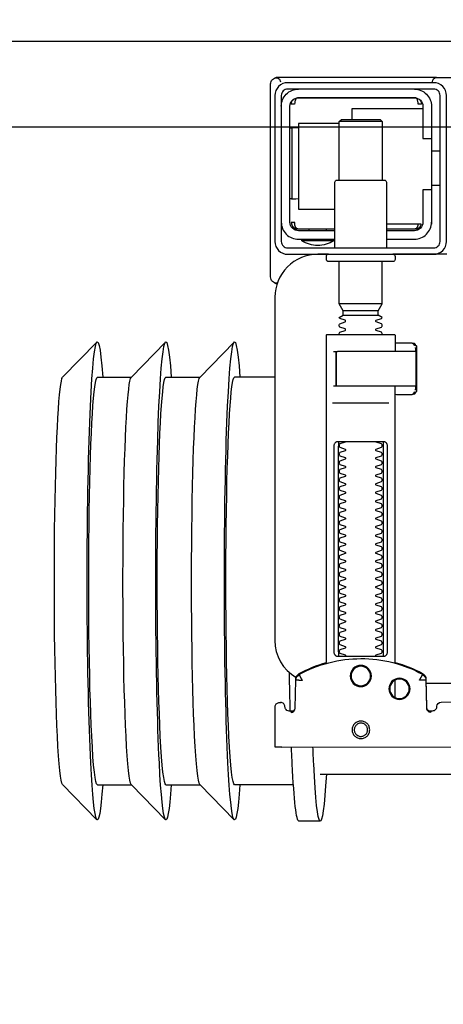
# Model space of a CAD drawing. Header units: millimetres. Extents: x 42924 to 92944, y -369470 to -179866.
# Tile 116 of 256: x 59550 to 59560, y -180881 to -180858. Entities that reach past the tile are written whole.
import ezdxf

# ---------------------------------------------------------------- set-up
doc = ezdxf.new("R2010")
doc.units = ezdxf.units.MM
doc.layers.get('0').update_dxf_attribs({"color": 8})
doc.layers.add('!! 2 ZABUDOWA GK-MDF', color=8, linetype='Continuous')
doc.layers.add('!!_@ wypos sanit nd', color=8, linetype='Continuous', plot=False)
doc.layers.add('E_SAP_ZASIĘG', color=150, linetype='Continuous', plot=False)

# ---------------------------------------------------------------- blocks, each defined once
blk = doc.blocks.new('A$Cff2eaf8b')
for points in [[(-0.24945, 0.09108), (-0.24147, 0.09927)], [(-0.24136, 0.09113), (-0.23342, 0.09113), (-0.22548, 0.09927)], [(-0.22538, 0.09113), (-0.21743, 0.09113), (-0.2095, 0.09927)], [(-0.18941, 0.09963), (-0.19441, 0.09963)], [(-0.19567, 0.09113), (-0.20939, 0.09113)], [(-0.18941, 0.08863), (-0.04454, 0.08863), (-0.04035, 0.08853), (-0.03617, 0.08824), (-0.032, 0.08775), (-0.02786, 0.08707), (-0.02376, 0.08619), (-0.0197, 0.08513), (-0.0157, 0.08388), (-0.01176, 0.08244), (-0.00789, 0.08082), (-0.0041, 0.07902), (-0.0004, 0.07705), (0.0032, 0.0749), (0.0067, 0.0726), (0.01009, 0.07012), (0.01337, 0.0675)], [(-0.19839, 0.08237), (-0.11148, 0.08219)], [(-0.19594, 0.07411), (-0.19609, 0.07411), (-0.19639, 0.07411), (-0.19593, 0.07402), (-0.19578, 0.07396), (-0.19564, 0.07387), (-0.19551, 0.07376), (-0.1954, 0.07363), (-0.19532, 0.07349), (-0.19526, 0.07333), (-0.19523, 0.07317)], [(-0.16479, 0.06647), (-0.16466, 0.07302), (-0.16465, 0.07318), (-0.16461, 0.07333), (-0.16454, 0.07348), (-0.16445, 0.07361), (-0.16435, 0.07373), (-0.16422, 0.07383), (-0.16409, 0.07391), (-0.16394, 0.07396), (-0.16349, 0.07404), (-0.1638, 0.07405), (-0.16395, 0.07405)], [(-0.172, 0.07079), (-0.172, 0.06674)], [(0.16493, 0.0675), (-0.16477, 0.0675)], [(-0.172, 0.06279), (-0.172, -0.00182)], [(-0.1852, 0.06018), (-0.1852, 0.01218)], [(-0.1748, 0.01218), (-0.1748, 0.06018)], [(-0.17342, 0.00218), (-0.18659, 0.00218)], [(-0.172, 0.00012), (-0.17167, 0.00018), (-0.1682, 0.00018), (-0.1681, 0.00018), (-0.16799, 0.00016), (-0.16789, 0.00007), (-0.16779, 0.00006), (-0.16762, 0.00005), (-0.16752, 0.00005), (-0.16741, 0.00003), (-0.1673, -0.00004), (-0.16725, -0.00018), (-0.16725, -0.00044), (-0.16711, -0.00046), (-0.16701, -0.0005), (-0.16693, -0.00056), (-0.16688, -0.0007), (-0.16688, -0.01094), (-0.16692, -0.01107), (-0.16701, -0.01115), (-0.16725, -0.0112), (-0.16725, -0.01147), (-0.16728, -0.01157), (-0.16735, -0.01164), (-0.16746, -0.01168), (-0.16762, -0.01169), (-0.16775, -0.0117), (-0.16789, -0.01172), (-0.16797, -0.01179), (-0.16807, -0.01182), (-0.1682, -0.01182), (-0.17167, -0.01182), (-0.172, -0.01177)], [(-0.16829, 0.00017), (-0.16772, 0.00003), (-0.16738, -0.00042)], [(-0.18633, -0.00182), (-0.17526, -0.00182), (-0.17367, -0.00182)], [(-0.16723, -0.00083), (-0.16714, -0.00136), (-0.16713, -0.00163)], [(-0.24945, -0.00383), (-0.24147, -0.01202)], [(-0.24136, -0.00387), (-0.23342, -0.00387), (-0.22548, -0.01202)], [(-0.22538, -0.00387), (-0.21743, -0.00387), (-0.2095, -0.01202)], [(-0.2, -0.00387), (-0.20939, -0.00387)], [(-0.18633, -0.00982), (-0.18551, -0.00982), (-0.18567, -0.00972), (-0.1857, -0.00962)], [(-0.16738, -0.01122), (-0.16772, -0.01167), (-0.16829, -0.01182)], [(-0.16713, -0.01002), (-0.16714, -0.01028), (-0.16723, -0.01081)], [(-0.1841, -0.0183), (-0.1759, -0.0183)], [(-0.1759, -0.01936), (-0.1841, -0.01936)], [(-0.175, -0.02092), (-0.185, -0.02092)], [(-0.20099, -0.02721), (-0.20099, -0.0722)], [(-0.20001, -0.0258), (-0.19988, -0.02576), (-0.19976, -0.02573), (-0.19963, -0.02571), (-0.19948, -0.02571)], [(-0.19478, -0.0384), (-0.186, -0.0384)], [(-0.192, -0.038), (-0.192, -0.0384)], [(-0.188, -0.038), (-0.188, -0.0384)], [(-0.16664, -0.0395), (-0.16666, -0.03934), (-0.16669, -0.03923), (-0.16672, -0.03912), (-0.16675, -0.03902), (-0.16679, -0.03892), (-0.16684, -0.03881), (-0.16689, -0.03872), (-0.16695, -0.03863), (-0.16702, -0.03855), (-0.1671, -0.03848), (-0.16718, -0.03843), (-0.16729, -0.0384), (-0.16718, -0.03841), (-0.16708, -0.03842), (-0.16696, -0.03845), (-0.16686, -0.03848), (-0.16677, -0.03851), (-0.16666, -0.03856), (-0.16657, -0.03861), (-0.16646, -0.03868), (-0.16636, -0.03876), (-0.16627, -0.03884), (-0.16618, -0.03894), (-0.1661, -0.03904), (-0.16603, -0.03915), (-0.16598, -0.03926), (-0.16593, -0.03938), (-0.16589, -0.0395), (-0.174, -0.0395)], [(-0.174, -0.0384), (-0.16722, -0.0384)], [(-0.185, -0.063), (-0.1945, -0.063), (-0.1945, -0.043), (-0.186, -0.043)], [(-0.19591, -0.04539), (-0.19602, -0.04539), (-0.19616, -0.04539), (-0.19632, -0.04539), (-0.1965, -0.04539)], [(-0.185, -0.0498), (-0.185, -0.06342), (-0.1845, -0.06392), (-0.1755, -0.06392), (-0.175, -0.06342), (-0.175, -0.0498)], [(-0.1615, -0.0485), (-0.1635, -0.0485)], [(-0.1615, -0.0565), (-0.1635, -0.0565)], [(-0.1965, -0.06201), (-0.19632, -0.06201), (-0.19616, -0.06201), (-0.19602, -0.06201), (-0.19591, -0.06201)], [(-0.175, -0.06342), (-0.185, -0.06342)], [(-0.182, -0.06392), (-0.182, -0.0665), (-0.1655, -0.0665)], [(-0.16636, -0.06865), (-0.16625, -0.06854), (-0.16619, -0.06847), (-0.16612, -0.06839), (-0.16606, -0.0683), (-0.16601, -0.0682), (-0.16596, -0.06811), (-0.16592, -0.06801), (-0.16589, -0.0679), (-0.16586, -0.0678), (-0.16584, -0.06769), (-0.16583, -0.06759), (-0.16583, -0.06749), (-0.16593, -0.0675), (-0.16607, -0.0675), (-0.1663, -0.0675), (-0.16641, -0.0675), (-0.16651, -0.0675), (-0.16661, -0.0675), (-0.16661, -0.0676), (-0.16662, -0.0677), (-0.16663, -0.0678), (-0.16664, -0.0679), (-0.16665, -0.068), (-0.16667, -0.06811), (-0.1667, -0.06821), (-0.16673, -0.06831), (-0.16676, -0.06841), (-0.1668, -0.06852), (-0.16685, -0.06862), (-0.1669, -0.06871), (-0.16697, -0.0688), (-0.16704, -0.06887), (-0.16712, -0.06893), (-0.16725, -0.069), (-0.19475, -0.069), (-0.19493, -0.0689), (-0.19501, -0.06882), (-0.19508, -0.06874), (-0.19513, -0.06865), (-0.19518, -0.06855), (-0.19522, -0.06846), (-0.19526, -0.06835), (-0.19529, -0.06825), (-0.19532, -0.06813), (-0.19534, -0.06803), (-0.19536, -0.06793), (-0.19537, -0.06783), (-0.19538, -0.06772), (-0.19539, -0.0676), (-0.19539, -0.0675), (-0.19617, -0.06751), (-0.19616, -0.06762), (-0.19615, -0.06772), (-0.19613, -0.06783), (-0.19611, -0.06793), (-0.19607, -0.06803), (-0.19603, -0.06813), (-0.19598, -0.06823), (-0.19593, -0.06832), (-0.19586, -0.06841), (-0.19579, -0.06849), (-0.19572, -0.06857), (-0.19563, -0.06865)]]:
    blk.add_lwpolyline(points)
for points in [[(-0.19989, 0.08236), (-0.19995, 0.07336, 0.009369), (-0.19994, 0.07293), (-0.19992, 0.07276), (-0.19986, 0.07259), (-0.19979, 0.07243), (-0.19968, 0.07229), (-0.19955, 0.07217), (-0.19941, 0.07208), (-0.19924, 0.07201), (-0.19908, 0.07197), (-0.19895, 0.07196), (-0.1988, 0.07196)], [(-0.16413, 0.07389), (-0.16324, 0.07389), (-0.16303, 0.07386), (-0.16283, 0.0738), (-0.16264, 0.07369), (-0.16249, 0.07354), (-0.16237, 0.07337), (-0.16228, 0.07317), (-0.16225, 0.07297, 0.002299), (-0.16224, 0.07285, 0.40455), (-0.16124, 0.07188), (-0.11145, 0.07178)], [(-0.19576, 0.07395), (-0.19665, 0.07395, 0.282591), (-0.19754, 0.0734), (-0.19758, 0.07331), (-0.19761, 0.0732), (-0.19763, 0.07311), (-0.19764, 0.07296, -0.415352), (-0.19865, 0.07196)], [(-0.19623, 0.07426), (-0.19588, 0.0742), (-0.19555, 0.07399), (-0.19533, 0.07367), (-0.19523, 0.07332), (-0.19513, 0.06676), (-0.19513, 0.0667, 0.265347), (-0.19435, 0.06544, 0.125711), (-0.17997, 0.06173, 0.125711), (-0.16558, 0.06538, 0.26954), (-0.1648, 0.06667), (-0.16467, 0.07322), (-0.16464, 0.07344), (-0.16456, 0.07365), (-0.16444, 0.07383), (-0.16428, 0.07399), (-0.1641, 0.0741), (-0.16389, 0.07417), (-0.16368, 0.0742)], [(-0.15993, -0.0325), (-0.17249, -0.0325, 0.405519), (-0.172, -0.032), (-0.172, -0.0313, 0.414214), (-0.1725, -0.0308), (-0.1875, -0.0308, 0.414214), (-0.188, -0.0313), (-0.188, -0.032, 0.405519), (-0.18751, -0.0325), (-0.19, -0.0325, -0.414214), (-0.2, -0.0225), (-0.2, 0.0575, -0.266001), (-0.19506, 0.06612)], [(-0.19513, 0.06651), (-0.19511, 0.06632), (-0.19509, 0.06622), (-0.19506, 0.06612), (-0.19503, 0.06602), (-0.19498, 0.06592), (-0.19493, 0.06582), (-0.19488, 0.06573), (-0.19482, 0.06564), (-0.19475, 0.06556), (-0.19468, 0.06548), (-0.1946, 0.06541), (-0.19452, 0.06535), (-0.19443, 0.06529), (-0.19434, 0.06524), (-0.19358, 0.06483), (-0.19281, 0.06445), (-0.19203, 0.0641), (-0.19125, 0.06376), (-0.19045, 0.06345), (-0.18964, 0.06316), (-0.18882, 0.06289), (-0.188, 0.06265), (-0.188, -0.01362, 0.414214), (-0.1878, -0.01382), (-0.17545, -0.01382), (-0.1722, -0.01382, 0.414214), (-0.172, -0.01362), (-0.172, -0.00982)], [(-0.172, 0.0626), (-0.17117, 0.06284), (-0.17034, 0.0631), (-0.16952, 0.06339), (-0.16872, 0.0637), (-0.16792, 0.06404), (-0.16713, 0.06439), (-0.16635, 0.06477), (-0.16558, 0.06518), (-0.16557, 0.06518, 0.269546), (-0.16479, 0.06647)], [(-0.18353, 0.01118, 0.182836), (-0.18364, 0.01127), (-0.18485, 0.01168, 0.050055), (-0.185, 0.01194), (-0.185, 0.01222, 0.050055), (-0.18485, 0.01248), (-0.18364, 0.01289, 0.719897), (-0.18364, 0.01327), (-0.18485, 0.01368, 0.050055), (-0.185, 0.01394), (-0.185, 0.01422, 0.050055), (-0.18485, 0.01448), (-0.18364, 0.01489, 0.719897), (-0.18364, 0.01527), (-0.18485, 0.01568, 0.050055), (-0.185, 0.01594), (-0.185, 0.01622, 0.050055), (-0.18485, 0.01648), (-0.18364, 0.01689, 0.719897), (-0.18364, 0.01727), (-0.18485, 0.01768, 0.050055), (-0.185, 0.01794), (-0.185, 0.01822, 0.050055), (-0.18485, 0.01848), (-0.18364, 0.01889, 0.719897), (-0.18364, 0.01927), (-0.18485, 0.01968, 0.050055), (-0.185, 0.01994), (-0.185, 0.02022, 0.050055), (-0.18485, 0.02048), (-0.18364, 0.02089, 0.719897), (-0.18364, 0.02127), (-0.18485, 0.02168, 0.050055), (-0.185, 0.02194), (-0.185, 0.02222, 0.050055), (-0.18485, 0.02248), (-0.18364, 0.02289, 0.719897), (-0.18364, 0.02327), (-0.18485, 0.02368, 0.050055), (-0.185, 0.02394), (-0.185, 0.02422, 0.050055), (-0.18485, 0.02448), (-0.18364, 0.02489, 0.719897), (-0.18364, 0.02527), (-0.18485, 0.02568, 0.050055), (-0.185, 0.02594), (-0.185, 0.02622, 0.050055), (-0.18485, 0.02648), (-0.18364, 0.02689, 0.719897), (-0.18364, 0.02727), (-0.18485, 0.02768, 0.050055), (-0.185, 0.02794), (-0.185, 0.02822, 0.050055), (-0.18485, 0.02848), (-0.18364, 0.02889, 0.719897), (-0.18364, 0.02927), (-0.18485, 0.02968, 0.050055), (-0.185, 0.02994), (-0.185, 0.03022, 0.050055), (-0.18485, 0.03048), (-0.18364, 0.03089, 0.719897), (-0.18364, 0.03127), (-0.18485, 0.03168, 0.050055), (-0.185, 0.03194), (-0.185, 0.03222, 0.050055), (-0.18485, 0.03248), (-0.18364, 0.03289, 0.719897), (-0.18364, 0.03327), (-0.18485, 0.03368, 0.050055), (-0.185, 0.03394), (-0.185, 0.03422, 0.050055), (-0.18485, 0.03448), (-0.18364, 0.03489, 0.719897), (-0.18364, 0.03527), (-0.18485, 0.03568, 0.050055), (-0.185, 0.03594), (-0.185, 0.03622, 0.050055), (-0.18485, 0.03648), (-0.18364, 0.03689, 0.719897), (-0.18364, 0.03727), (-0.18485, 0.03768, 0.050055), (-0.185, 0.03794), (-0.185, 0.03822, 0.050055), (-0.18485, 0.03848), (-0.18364, 0.03889, 0.719897), (-0.18364, 0.03927), (-0.18485, 0.03968, 0.050055), (-0.185, 0.03994), (-0.185, 0.04022, 0.050055), (-0.18485, 0.04048), (-0.18364, 0.04089, 0.719897), (-0.18364, 0.04127), (-0.18485, 0.04168, 0.050055), (-0.185, 0.04194), (-0.185, 0.04222, 0.050055), (-0.18485, 0.04248), (-0.18364, 0.04289, 0.719897), (-0.18364, 0.04327), (-0.18485, 0.04368, 0.050055), (-0.185, 0.04394), (-0.185, 0.04422, 0.050055), (-0.18485, 0.04448), (-0.18364, 0.04489, 0.719897), (-0.18364, 0.04527), (-0.18485, 0.04568, 0.050055), (-0.185, 0.04594), (-0.185, 0.04622, 0.050055), (-0.18485, 0.04648), (-0.18364, 0.04689, 0.719897), (-0.18364, 0.04727), (-0.18485, 0.04768, 0.050055), (-0.185, 0.04794), (-0.185, 0.04822, 0.050055), (-0.18485, 0.04848), (-0.18364, 0.04889, 0.719897), (-0.18364, 0.04927), (-0.18485, 0.04968, 0.050055), (-0.185, 0.04994), (-0.185, 0.05022, 0.050055), (-0.18485, 0.05048), (-0.18364, 0.05089, 0.719897), (-0.18364, 0.05127), (-0.18485, 0.05168, 0.050055), (-0.185, 0.05194), (-0.185, 0.05222, 0.050055), (-0.18485, 0.05248), (-0.18364, 0.05289, 0.719897), (-0.18364, 0.05327), (-0.18485, 0.05368, 0.050055), (-0.185, 0.05394), (-0.185, 0.05422, 0.050055), (-0.18485, 0.05448), (-0.18364, 0.05489, 0.719897), (-0.18364, 0.05527), (-0.18485, 0.05568, 0.050055), (-0.185, 0.05594), (-0.185, 0.05622, 0.050055), (-0.18485, 0.05648), (-0.18364, 0.05689, 0.719897), (-0.18364, 0.05727), (-0.18485, 0.05768, 0.050055), (-0.185, 0.05794), (-0.185, 0.05822, 0.050055), (-0.18485, 0.05848), (-0.18364, 0.05889, 0.719897), (-0.18364, 0.05927), (-0.18485, 0.05968, 0.050055), (-0.185, 0.05994), (-0.185, 0.06022, 0.050055), (-0.18485, 0.06048), (-0.18364, 0.06089, 0.474594), (-0.18353, 0.06118)], [(-0.17647, 0.06118, 0.474594), (-0.17636, 0.06089), (-0.17515, 0.06048, 0.050055), (-0.175, 0.06022), (-0.175, 0.05994, 0.050055), (-0.17515, 0.05968), (-0.17636, 0.05927, 0.719897), (-0.17636, 0.05889), (-0.17515, 0.05848, 0.050055), (-0.175, 0.05822), (-0.175, 0.05794, 0.050055), (-0.17515, 0.05768), (-0.17636, 0.05727, 0.719897), (-0.17636, 0.05689), (-0.17515, 0.05648, 0.050055), (-0.175, 0.05622), (-0.175, 0.05594, 0.050055), (-0.17515, 0.05568), (-0.17636, 0.05527, 0.719897), (-0.17636, 0.05489), (-0.17515, 0.05448, 0.050055), (-0.175, 0.05422), (-0.175, 0.05394, 0.050055), (-0.17515, 0.05368), (-0.17636, 0.05327, 0.719897), (-0.17636, 0.05289), (-0.17515, 0.05248, 0.050055), (-0.175, 0.05222), (-0.175, 0.05194, 0.050055), (-0.17515, 0.05168), (-0.17636, 0.05127, 0.719897), (-0.17636, 0.05089), (-0.17515, 0.05048, 0.050055), (-0.175, 0.05022), (-0.175, 0.04994, 0.050055), (-0.17515, 0.04968), (-0.17636, 0.04927, 0.719897), (-0.17636, 0.04889), (-0.17515, 0.04848, 0.050055), (-0.175, 0.04822), (-0.175, 0.04794, 0.050055), (-0.17515, 0.04768), (-0.17636, 0.04727, 0.719897), (-0.17636, 0.04689), (-0.17515, 0.04648, 0.050055), (-0.175, 0.04622), (-0.175, 0.04594, 0.050055), (-0.17515, 0.04568), (-0.17636, 0.04527, 0.719897), (-0.17636, 0.04489), (-0.17515, 0.04448, 0.050055), (-0.175, 0.04422), (-0.175, 0.04394, 0.050055), (-0.17515, 0.04368), (-0.17636, 0.04327, 0.719897), (-0.17636, 0.04289), (-0.17515, 0.04248, 0.050055), (-0.175, 0.04222), (-0.175, 0.04194, 0.050055), (-0.17515, 0.04168), (-0.17636, 0.04127, 0.719897), (-0.17636, 0.04089), (-0.17515, 0.04048, 0.050055), (-0.175, 0.04022), (-0.175, 0.03994, 0.050055), (-0.17515, 0.03968), (-0.17636, 0.03927, 0.719897), (-0.17636, 0.03889), (-0.17515, 0.03848, 0.050055), (-0.175, 0.03822), (-0.175, 0.03794, 0.050055), (-0.17515, 0.03768), (-0.17636, 0.03727, 0.719897), (-0.17636, 0.03689), (-0.17515, 0.03648, 0.050055), (-0.175, 0.03622), (-0.175, 0.03594, 0.050055), (-0.17515, 0.03568), (-0.17636, 0.03527, 0.719897), (-0.17636, 0.03489), (-0.17515, 0.03448, 0.050055), (-0.175, 0.03422), (-0.175, 0.03394, 0.050055), (-0.17515, 0.03368), (-0.17636, 0.03327, 0.719897), (-0.17636, 0.03289), (-0.17515, 0.03248, 0.050055), (-0.175, 0.03222), (-0.175, 0.03194, 0.050055), (-0.17515, 0.03168), (-0.17636, 0.03127, 0.719897), (-0.17636, 0.03089), (-0.17515, 0.03048, 0.050055), (-0.175, 0.03022), (-0.175, 0.02994, 0.050055), (-0.17515, 0.02968), (-0.17636, 0.02927, 0.719897), (-0.17636, 0.02889), (-0.17515, 0.02848, 0.050055), (-0.175, 0.02822), (-0.175, 0.02794, 0.050055), (-0.17515, 0.02768), (-0.17636, 0.02727, 0.719897), (-0.17636, 0.02689), (-0.17515, 0.02648, 0.050055), (-0.175, 0.02622), (-0.175, 0.02594, 0.050055), (-0.17515, 0.02568), (-0.17636, 0.02527, 0.719897), (-0.17636, 0.02489), (-0.17515, 0.02448, 0.050055), (-0.175, 0.02422), (-0.175, 0.02394, 0.050055), (-0.17515, 0.02368), (-0.17636, 0.02327, 0.719897), (-0.17636, 0.02289), (-0.17515, 0.02248, 0.050055), (-0.175, 0.02222), (-0.175, 0.02194, 0.050055), (-0.17515, 0.02168), (-0.17636, 0.02127, 0.719897), (-0.17636, 0.02089), (-0.17515, 0.02048, 0.050055), (-0.175, 0.02022), (-0.175, 0.01994, 0.050055), (-0.17515, 0.01968), (-0.17636, 0.01927, 0.719897), (-0.17636, 0.01889), (-0.17515, 0.01848, 0.050055), (-0.175, 0.01822), (-0.175, 0.01794, 0.050055), (-0.17515, 0.01768), (-0.17636, 0.01727, 0.719897), (-0.17636, 0.01689), (-0.17515, 0.01648, 0.050055), (-0.175, 0.01622), (-0.175, 0.01594, 0.050055), (-0.17515, 0.01568), (-0.17636, 0.01527, 0.719897), (-0.17636, 0.01489), (-0.17515, 0.01448, 0.050055), (-0.175, 0.01422), (-0.175, 0.01394, 0.050055), (-0.17515, 0.01368), (-0.17636, 0.01327, 0.719897), (-0.17636, 0.01289), (-0.17515, 0.01248, 0.050055), (-0.175, 0.01222), (-0.175, 0.01194, 0.050055), (-0.17515, 0.01168), (-0.17636, 0.01127, 0.182836), (-0.17647, 0.01118)], [(-0.1857, -0.00202), (-0.1857, -0.00962), (-0.1857, -0.00202), (-0.18567, -0.00192), (-0.18559, -0.00184), (-0.17696, -0.00182), (-0.16725, -0.00182, -0.414214), (-0.16705, -0.00202), (-0.16705, -0.00962, -0.414214), (-0.16725, -0.00982), (-0.18543, -0.00982), (-0.18553, -0.00978), (-0.1856, -0.00962)], [(-0.185, -0.01382), (-0.185, -0.01406, -0.050055), (-0.18485, -0.01432), (-0.18364, -0.01473, -0.719897), (-0.18364, -0.01511), (-0.18485, -0.01552, -0.050055), (-0.185, -0.01578), (-0.185, -0.01606, -0.050055), (-0.18485, -0.01632), (-0.18364, -0.01673, -0.719897), (-0.18364, -0.01711), (-0.18485, -0.01752, -0.050055), (-0.185, -0.01778), (-0.1841, -0.0183), (-0.1841, -0.01936), (-0.185, -0.02092), (-0.185, -0.0308)], [(-0.175, -0.01382), (-0.175, -0.01406, 0.050055), (-0.17515, -0.01432), (-0.17636, -0.01473, 0.719897), (-0.17636, -0.01511), (-0.17515, -0.01552, 0.050055), (-0.175, -0.01578), (-0.175, -0.01606, 0.050055), (-0.17515, -0.01632), (-0.17636, -0.01673, 0.719897), (-0.17636, -0.01711), (-0.17515, -0.01752, 0.050055), (-0.175, -0.01778), (-0.1759, -0.0183), (-0.1759, -0.01936), (-0.175, -0.02092), (-0.175, -0.0308)], [(-0.20011, -0.02584, 0.091301), (-0.20056, -0.02614, 0.198909), (-0.20099, -0.02721)], [(-0.19945, -0.02578, 0.170835), (-0.20011, -0.02584)], [(-0.186, -0.034), (-0.186, -0.0493, 0.414214), (-0.1855, -0.0498), (-0.1745, -0.0498, 0.414214), (-0.174, -0.0493), (-0.174, -0.034)], [(-0.1985, -0.04, -0.414214), (-0.1945, -0.036), (-0.18625, -0.036), (-0.18625, -0.03562), (-0.19375, -0.03562), (-0.19375, -0.036)], [(-0.18625, -0.03562, 0.119096), (-0.19, -0.03454, 0.119096), (-0.19375, -0.03562)], [(-0.174, -0.036), (-0.1675, -0.036, -0.414214), (-0.1635, -0.04), (-0.16353, -0.0395)], [(-0.186, -0.038), (-0.1945, -0.038, 0.414214), (-0.1965, -0.04), (-0.1965, -0.067, 0.414214), (-0.1945, -0.069), (-0.1675, -0.069, 0.414214), (-0.1655, -0.067), (-0.1655, -0.0595), (-0.1635, -0.0595), (-0.1635, -0.04)], [(-0.1635, -0.0475), (-0.1655, -0.0475), (-0.1655, -0.04, 0.414214), (-0.1675, -0.038), (-0.174, -0.038)], [(-0.1945, -0.06193), (-0.19515, -0.06194), (-0.19542, -0.06194), (-0.1956, -0.06194), (-0.19567, -0.06194, 0.116465), (-0.19589, -0.062), (-0.19601, -0.06205), (-0.19601, -0.04535), (-0.19589, -0.0454, 0.116465), (-0.19567, -0.04546), (-0.19542, -0.04546), (-0.19515, -0.04546), (-0.1945, -0.04547)], [(-0.1675, -0.071, 0.414214), (-0.1635, -0.067), (-0.1635, -0.0595)], [(-0.1985, -0.067, 0.414214), (-0.1945, -0.071)], [(-0.20099, -0.0722, 0.198909), (-0.20056, -0.07326, 0.091301), (-0.20011, -0.07356)], [(-0.16237, -0.07369), (-0.1625, -0.07369), (-0.16269, -0.07369), (-0.16294, -0.07369), (-0.16323, -0.07369), (-0.16357, -0.07369), (-0.16393, -0.07369), (-0.16428, -0.07369), (-0.19771, -0.07369), (-0.19841, -0.07369), (-0.19903, -0.07369), (-0.19948, -0.07369), (-0.19961, -0.07369), (-0.19973, -0.07367), (-0.19984, -0.07365), (-0.20003, -0.07359, 0.517033), (-0.1987, -0.07266)], [(-0.1633, -0.0727, 0.412536), (-0.1623, -0.0737), (-0.11251, -0.0737), (-0.11222, -0.07367), (-0.11194, -0.07358), (-0.11168, -0.07345), (-0.11145, -0.07326), (-0.11126, -0.07304), (-0.11112, -0.07278), (-0.11104, -0.0725)]]:
    blk.add_lwpolyline(points, format="xyb")
for points in [[(-0.17994, 0.08038), (-0.17974, 0.08037), (-0.17954, 0.08034), (-0.17935, 0.08029), (-0.17916, 0.08022), (-0.17897, 0.08013), (-0.1788, 0.08003), (-0.17864, 0.07991), (-0.17849, 0.07978), (-0.17836, 0.07963), (-0.17824, 0.07947), (-0.17814, 0.07929), (-0.17805, 0.07911), (-0.17798, 0.07892), (-0.17793, 0.07873), (-0.17791, 0.07853), (-0.1779, 0.07833), (-0.17791, 0.07813), (-0.17794, 0.07793), (-0.17799, 0.07773), (-0.17805, 0.07754), (-0.17814, 0.07736), (-0.17824, 0.07719), (-0.17836, 0.07703), (-0.1785, 0.07688), (-0.17865, 0.07675), (-0.17881, 0.07663), (-0.17898, 0.07652), (-0.17916, 0.07644), (-0.17935, 0.07637), (-0.17955, 0.07632), (-0.17975, 0.07629), (-0.17995, 0.07628), (-0.18015, 0.07629), (-0.18035, 0.07632), (-0.18054, 0.07637), (-0.18073, 0.07644), (-0.18091, 0.07653), (-0.18109, 0.07663), (-0.18125, 0.07675), (-0.18139, 0.07689), (-0.18153, 0.07704), (-0.18165, 0.0772), (-0.18175, 0.07737), (-0.18184, 0.07755), (-0.1819, 0.07774), (-0.18195, 0.07794), (-0.18198, 0.07813), (-0.18199, 0.07834), (-0.18198, 0.07854), (-0.18195, 0.07873), (-0.1819, 0.07893), (-0.18183, 0.07912), (-0.18175, 0.0793), (-0.18164, 0.07947), (-0.18152, 0.07963), (-0.18139, 0.07978), (-0.18124, 0.07992), (-0.18108, 0.08004), (-0.18091, 0.08014), (-0.18072, 0.08022), (-0.18053, 0.08029), (-0.18034, 0.08034), (-0.18014, 0.08037)], [(-0.17994, 0.07987), (-0.17979, 0.07987), (-0.17964, 0.07984), (-0.17949, 0.07981), (-0.17935, 0.07976), (-0.17921, 0.07969), (-0.17908, 0.07961), (-0.17896, 0.07952), (-0.17885, 0.07942), (-0.17874, 0.07931), (-0.17865, 0.07918), (-0.17858, 0.07905), (-0.17851, 0.07892), (-0.17846, 0.07877), (-0.17842, 0.07862), (-0.1784, 0.07847), (-0.17839, 0.07832), (-0.1784, 0.07817), (-0.17842, 0.07802), (-0.17846, 0.07787), (-0.17851, 0.07773), (-0.17858, 0.07759), (-0.17866, 0.07746), (-0.17875, 0.07734), (-0.17885, 0.07723), (-0.17896, 0.07712), (-0.17909, 0.07703), (-0.17922, 0.07696), (-0.17935, 0.07689), (-0.1795, 0.07684), (-0.17964, 0.0768), (-0.1798, 0.07678), (-0.17995, 0.07677), (-0.1801, 0.07678), (-0.18025, 0.07681), (-0.1804, 0.07684), (-0.18054, 0.07689), (-0.18068, 0.07696), (-0.18081, 0.07704), (-0.18093, 0.07713), (-0.18104, 0.07723), (-0.18114, 0.07734), (-0.18123, 0.07747), (-0.18131, 0.0776), (-0.18138, 0.07773), (-0.18143, 0.07788), (-0.18146, 0.07803), (-0.18149, 0.07818), (-0.18149, 0.07833), (-0.18149, 0.07848), (-0.18146, 0.07863), (-0.18143, 0.07878), (-0.18137, 0.07892), (-0.18131, 0.07906), (-0.18123, 0.07919), (-0.18114, 0.07931), (-0.18104, 0.07942), (-0.18092, 0.07952), (-0.1808, 0.07962), (-0.18067, 0.07969), (-0.18053, 0.07976), (-0.18039, 0.07981), (-0.18024, 0.07985), (-0.18009, 0.07987)], [(-0.17471, 0.06118), (-0.17462, 0.06118), (-0.17454, 0.06117), (-0.17445, 0.06115), (-0.17437, 0.06113), (-0.17428, 0.06109), (-0.1742, 0.06105), (-0.17413, 0.061), (-0.17406, 0.06095), (-0.174, 0.06088), (-0.17394, 0.06081), (-0.17389, 0.06072), (-0.17384, 0.06062), (-0.17381, 0.06052), (-0.17378, 0.06041), (-0.17376, 0.06029), (-0.17376, 0.06018), (-0.17376, 0.01218), (-0.17376, 0.01206), (-0.17378, 0.01195), (-0.17381, 0.01184), (-0.17384, 0.01173), (-0.17389, 0.01164), (-0.17394, 0.01155), (-0.174, 0.01148), (-0.17406, 0.01141), (-0.17413, 0.01135), (-0.1742, 0.01131), (-0.17428, 0.01126), (-0.17437, 0.01123), (-0.17445, 0.01121), (-0.17454, 0.01119), (-0.17462, 0.01118), (-0.17471, 0.01118), (-0.18529, 0.01118), (-0.18538, 0.01118), (-0.18547, 0.01119), (-0.18555, 0.01121), (-0.18564, 0.01123), (-0.18572, 0.01126), (-0.1858, 0.01131), (-0.18587, 0.01135), (-0.18594, 0.01141), (-0.18601, 0.01148), (-0.18606, 0.01155), (-0.18612, 0.01164), (-0.18616, 0.01173), (-0.1862, 0.01184), (-0.18623, 0.01195), (-0.18624, 0.01206), (-0.18625, 0.01218), (-0.18625, 0.06018), (-0.18624, 0.06029), (-0.18623, 0.06041), (-0.1862, 0.06052), (-0.18616, 0.06062), (-0.18612, 0.06072), (-0.18606, 0.06081), (-0.18601, 0.06088), (-0.18594, 0.06095), (-0.18587, 0.061), (-0.1858, 0.06105), (-0.18572, 0.06109), (-0.18564, 0.06113), (-0.18555, 0.06115), (-0.18547, 0.06117), (-0.18538, 0.06118), (-0.18529, 0.06118)], [(-0.19467, -0.0384), (-0.19467, -0.0384), (-0.19467, -0.0384), (-0.19466, -0.0384), (-0.19466, -0.0384), (-0.19466, -0.0384), (-0.19466, -0.0384), (-0.19466, -0.0384), (-0.19466, -0.0384), (-0.19466, -0.0384), (-0.19466, -0.0384), (-0.19466, -0.0384), (-0.19466, -0.0384), (-0.19466, -0.0384), (-0.19466, -0.0384), (-0.19467, -0.0384), (-0.19467, -0.0384), (-0.19467, -0.0384), (-0.19467, -0.0384), (-0.19467, -0.0384), (-0.19468, -0.0384), (-0.19468, -0.0384), (-0.19468, -0.0384), (-0.19469, -0.0384), (-0.1947, -0.0384), (-0.19471, -0.0384), (-0.19471, -0.0384), (-0.19471, -0.0384), (-0.19471, -0.0384), (-0.19472, -0.0384), (-0.19472, -0.0384), (-0.19472, -0.0384), (-0.19472, -0.03841), (-0.19473, -0.03841), (-0.19473, -0.03841), (-0.19473, -0.03841), (-0.19473, -0.03841), (-0.19473, -0.03841), (-0.19474, -0.03841), (-0.19474, -0.03841), (-0.19474, -0.03841), (-0.19474, -0.03841), (-0.19474, -0.03841), (-0.19474, -0.03841), (-0.19475, -0.03841), (-0.19475, -0.03841), (-0.19475, -0.03841), (-0.19475, -0.03841), (-0.19476, -0.03841), (-0.19476, -0.03841), (-0.19476, -0.03841), (-0.19476, -0.03841), (-0.19477, -0.03842), (-0.19477, -0.03842), (-0.19477, -0.03842), (-0.19478, -0.03842), (-0.19479, -0.03842), (-0.19479, -0.03842), (-0.1948, -0.03843), (-0.19481, -0.03843), (-0.19481, -0.03843), (-0.19482, -0.03844), (-0.19483, -0.03844), (-0.19484, -0.03844), (-0.19484, -0.03845), (-0.19485, -0.03845), (-0.19486, -0.03845), (-0.19486, -0.03846), (-0.19487, -0.03846), (-0.19488, -0.03847), (-0.19489, -0.03847), (-0.19489, -0.03848), (-0.1949, -0.03848), (-0.19491, -0.03849), (-0.19491, -0.03849), (-0.19492, -0.0385), (-0.19493, -0.0385), (-0.19493, -0.03851), (-0.19494, -0.03851), (-0.19495, -0.03852), (-0.19495, -0.03852), (-0.19496, -0.03853), (-0.19497, -0.03854), (-0.19497, -0.03854), (-0.19498, -0.03855), (-0.19499, -0.03856), (-0.19499, -0.03856), (-0.195, -0.03857), (-0.19501, -0.03858), (-0.19501, -0.03859), (-0.19502, -0.03859), (-0.19503, -0.0386), (-0.19503, -0.03861), (-0.19504, -0.03862), (-0.19505, -0.03862), (-0.19505, -0.03863), (-0.19506, -0.03864), (-0.19507, -0.03865), (-0.19507, -0.03866), (-0.19508, -0.03867), (-0.19508, -0.03868), (-0.19509, -0.03869), (-0.1951, -0.03869), (-0.1951, -0.0387), (-0.19511, -0.03871), (-0.19511, -0.03872), (-0.19512, -0.03873), (-0.19512, -0.03874), (-0.19513, -0.03875), (-0.19514, -0.03876), (-0.19514, -0.03877), (-0.19515, -0.03878), (-0.19515, -0.03879), (-0.19516, -0.0388), (-0.19516, -0.03881), (-0.19517, -0.03882), (-0.19517, -0.03884), (-0.19518, -0.03885), (-0.19518, -0.03886), (-0.19519, -0.03887), (-0.1952, -0.03888), (-0.1952, -0.03889), (-0.19521, -0.0389), (-0.19521, -0.03891), (-0.19521, -0.03893), (-0.19522, -0.03894), (-0.19522, -0.03895), (-0.19523, -0.03896), (-0.19523, -0.03897), (-0.19524, -0.03899), (-0.19524, -0.039), (-0.19525, -0.03901), (-0.19525, -0.03902), (-0.19526, -0.03905), (-0.19527, -0.03907), (-0.19528, -0.0391), (-0.19528, -0.03912), (-0.19529, -0.03915), (-0.1953, -0.03918), (-0.19531, -0.0392), (-0.19531, -0.03923), (-0.19532, -0.03926), (-0.19532, -0.03928), (-0.19533, -0.03931), (-0.19533, -0.03933), (-0.19534, -0.03936), (-0.19534, -0.03939), (-0.19535, -0.03941), (-0.19535, -0.03944), (-0.19536, -0.03947), (-0.19536, -0.03949), (-0.19536, -0.03952), (-0.19537, -0.03955), (-0.19537, -0.03957), (-0.19537, -0.0396), (-0.19537, -0.03961), (-0.19537, -0.03962), (-0.19538, -0.03963), (-0.19538, -0.03963), (-0.19538, -0.03964), (-0.19538, -0.03965), (-0.19538, -0.03965), (-0.19538, -0.03966), (-0.19538, -0.03966), (-0.19538, -0.03967), (-0.19538, -0.03967), (-0.19538, -0.03968), (-0.19538, -0.03969), (-0.19538, -0.03969), (-0.19538, -0.0397), (-0.19538, -0.0397), (-0.19538, -0.0397), (-0.19538, -0.03971), (-0.19538, -0.03971), (-0.19538, -0.03972), (-0.19538, -0.03972), (-0.19538, -0.03972), (-0.19538, -0.03973), (-0.19538, -0.03973), (-0.19538, -0.03973), (-0.19538, -0.03974), (-0.19538, -0.03974), (-0.19538, -0.03974), (-0.19538, -0.03974), (-0.19538, -0.03975), (-0.19538, -0.03975), (-0.19538, -0.03975), (-0.19538, -0.03976), (-0.19538, -0.03976), (-0.19538, -0.03977), (-0.19538, -0.03977), (-0.19539, -0.03978), (-0.19539, -0.03978), (-0.19539, -0.03979), (-0.19539, -0.03979), (-0.19539, -0.03979), (-0.19539, -0.0398), (-0.19539, -0.0398), (-0.19539, -0.03981), (-0.19539, -0.03981), (-0.19539, -0.03982), (-0.19538, -0.03982), (-0.19538, -0.03983), (-0.19538, -0.03983), (-0.19538, -0.03984), (-0.19538, -0.03984), (-0.19538, -0.03984), (-0.19538, -0.03985), (-0.19538, -0.03986), (-0.19538, -0.03986), (-0.19538, -0.03987), (-0.19538, -0.03987), (-0.19538, -0.03987), (-0.19538, -0.03988), (-0.19538, -0.03988), (-0.19538, -0.03989), (-0.19538, -0.03989), (-0.19538, -0.03989), (-0.19538, -0.03989), (-0.19538, -0.0399), (-0.19538, -0.0399), (-0.19539, -0.0399), (-0.19539, -0.0399), (-0.19539, -0.0399), (-0.19539, -0.0399), (-0.19539, -0.0399), (-0.19539, -0.03991), (-0.1954, -0.03991), (-0.1954, -0.03991), (-0.1954, -0.03991), (-0.1954, -0.03991), (-0.1954, -0.03991), (-0.19541, -0.03991), (-0.19541, -0.03991), (-0.19542, -0.03991), (-0.19542, -0.03991), (-0.19543, -0.0399), (-0.19544, -0.0399), (-0.19545, -0.0399), (-0.19545, -0.0399), (-0.19546, -0.0399), (-0.19546, -0.0399), (-0.19547, -0.0399), (-0.19547, -0.0399), (-0.19548, -0.0399), (-0.19549, -0.0399), (-0.1955, -0.0399), (-0.1955, -0.0399), (-0.19551, -0.0399), (-0.19552, -0.0399), (-0.19553, -0.0399), (-0.19554, -0.0399), (-0.19555, -0.0399), (-0.19556, -0.0399), (-0.19557, -0.0399), (-0.19558, -0.0399), (-0.19559, -0.0399), (-0.19561, -0.0399), (-0.19564, -0.0399), (-0.19566, -0.0399), (-0.19568, -0.0399), (-0.1957, -0.0399), (-0.19574, -0.0399), (-0.19576, -0.0399), (-0.19578, -0.0399), (-0.19595, -0.0399), (-0.19596, -0.0399), (-0.19598, -0.0399), (-0.19599, -0.0399), (-0.19601, -0.0399), (-0.19602, -0.0399), (-0.19603, -0.0399), (-0.19604, -0.0399), (-0.19605, -0.0399), (-0.19606, -0.0399), (-0.19607, -0.0399), (-0.19608, -0.0399), (-0.19609, -0.0399), (-0.1961, -0.0399), (-0.19611, -0.0399), (-0.19612, -0.0399), (-0.19613, -0.03989), (-0.19614, -0.03989), (-0.19614, -0.03989), (-0.19615, -0.03989), (-0.19615, -0.03989), (-0.19615, -0.03989), (-0.19615, -0.03989), (-0.19616, -0.03989), (-0.19616, -0.03989), (-0.19616, -0.03989), (-0.19616, -0.0399), (-0.19616, -0.0399), (-0.19616, -0.0399), (-0.19616, -0.0399), (-0.19616, -0.0399), (-0.19617, -0.0399), (-0.19617, -0.03991), (-0.19617, -0.03991), (-0.19617, -0.03991), (-0.19617, -0.03991), (-0.19617, -0.03991), (-0.19617, -0.03991), (-0.19617, -0.03991), (-0.19617, -0.03991), (-0.19617, -0.03991), (-0.19617, -0.03991), (-0.19617, -0.0399), (-0.19617, -0.0399), (-0.19617, -0.0399), (-0.19617, -0.03989), (-0.19617, -0.03989), (-0.19617, -0.03989), (-0.19617, -0.03988), (-0.19617, -0.03987), (-0.19617, -0.03986), (-0.19617, -0.03985), (-0.19617, -0.03984), (-0.19617, -0.03984), (-0.19617, -0.03984), (-0.19617, -0.03983), (-0.19617, -0.03983), (-0.19617, -0.03982), (-0.19617, -0.03982), (-0.19617, -0.03981), (-0.19616, -0.0398), (-0.19616, -0.03979), (-0.19616, -0.03979), (-0.19616, -0.03978), (-0.19616, -0.03978), (-0.19616, -0.03977), (-0.19616, -0.03977), (-0.19616, -0.03977), (-0.19616, -0.03976), (-0.19616, -0.03976), (-0.19616, -0.03975), (-0.19616, -0.03975), (-0.19616, -0.03974), (-0.19616, -0.03974), (-0.19616, -0.03973), (-0.19616, -0.03973), (-0.19616, -0.03972), (-0.19616, -0.03972), (-0.19616, -0.03972), (-0.19616, -0.03972), (-0.19616, -0.03971), (-0.19616, -0.03971), (-0.19616, -0.0397), (-0.19615, -0.0397), (-0.19615, -0.0397), (-0.19615, -0.03969), (-0.19615, -0.03969), (-0.19615, -0.03968), (-0.19615, -0.03967), (-0.19615, -0.03967), (-0.19615, -0.03966), (-0.19615, -0.03966), (-0.19615, -0.03965), (-0.19615, -0.03964), (-0.19614, -0.03964), (-0.19614, -0.03963), (-0.19614, -0.03962), (-0.19614, -0.03962), (-0.19614, -0.03961), (-0.19614, -0.0396), (-0.19614, -0.03959), (-0.19613, -0.03958), (-0.19613, -0.03958), (-0.19613, -0.03957), (-0.19613, -0.03955), (-0.19612, -0.03954), (-0.19612, -0.03952), (-0.19611, -0.0395), (-0.19611, -0.03949), (-0.1961, -0.03947), (-0.1961, -0.03945), (-0.19609, -0.03944), (-0.19609, -0.03942), (-0.19608, -0.03941), (-0.19608, -0.03939), (-0.19607, -0.03937), (-0.19607, -0.03936), (-0.19606, -0.03934), (-0.19605, -0.03933), (-0.19605, -0.03931), (-0.19604, -0.0393), (-0.19603, -0.03928), (-0.19603, -0.03927), (-0.19602, -0.03925), (-0.19601, -0.03923), (-0.196, -0.03922), (-0.196, -0.0392), (-0.19599, -0.03919), (-0.19598, -0.03918), (-0.19597, -0.03916), (-0.19596, -0.03915), (-0.19596, -0.03913), (-0.19595, -0.03912), (-0.19594, -0.0391), (-0.19593, -0.03909), (-0.19592, -0.03907), (-0.19591, -0.03906), (-0.1959, -0.03905), (-0.19589, -0.03903), (-0.19588, -0.03902), (-0.19587, -0.03901), (-0.19586, -0.03899), (-0.19585, -0.03898), (-0.19584, -0.03897), (-0.19583, -0.03895), (-0.19582, -0.03894), (-0.19581, -0.03893), (-0.1958, -0.03891), (-0.19579, -0.0389), (-0.19577, -0.03889), (-0.19576, -0.03888), (-0.19575, -0.03886), (-0.19574, -0.03885), (-0.19573, -0.03884), (-0.19572, -0.03883), (-0.1957, -0.03882), (-0.19569, -0.0388), (-0.19568, -0.03879), (-0.19567, -0.03878), (-0.19565, -0.03877), (-0.19564, -0.03876), (-0.19563, -0.03875), (-0.19562, -0.03874), (-0.1956, -0.03873), (-0.19559, -0.03872), (-0.19558, -0.03871), (-0.19556, -0.0387), (-0.19555, -0.03869), (-0.19554, -0.03868), (-0.19552, -0.03867), (-0.19551, -0.03866), (-0.19549, -0.03865), (-0.19548, -0.03864), (-0.19547, -0.03863), (-0.19545, -0.03862), (-0.19544, -0.03861), (-0.19542, -0.0386), (-0.19541, -0.0386), (-0.19539, -0.03859), (-0.19538, -0.03858), (-0.19536, -0.03857), (-0.19535, -0.03856), (-0.19533, -0.03856), (-0.19532, -0.03855), (-0.1953, -0.03854), (-0.19529, -0.03853), (-0.19527, -0.03853), (-0.19526, -0.03852), (-0.19524, -0.03851), (-0.19522, -0.03851), (-0.19521, -0.0385), (-0.19519, -0.0385), (-0.19518, -0.03849), (-0.19516, -0.03848), (-0.19515, -0.03848), (-0.19513, -0.03847), (-0.19511, -0.03847), (-0.1951, -0.03846), (-0.19508, -0.03846), (-0.19506, -0.03845), (-0.19505, -0.03845), (-0.19503, -0.03845), (-0.19502, -0.03844), (-0.195, -0.03844), (-0.19498, -0.03843), (-0.19497, -0.03843), (-0.19495, -0.03843), (-0.19493, -0.03842), (-0.19492, -0.03842), (-0.19491, -0.03842), (-0.1949, -0.03842), (-0.19489, -0.03842), (-0.19488, -0.03842), (-0.19487, -0.03841), (-0.19486, -0.03841), (-0.19485, -0.03841), (-0.19484, -0.03841), (-0.19483, -0.03841), (-0.19481, -0.03841), (-0.1948, -0.03841), (-0.19479, -0.03841), (-0.19479, -0.03841), (-0.19478, -0.03841), (-0.19478, -0.0384), (-0.19477, -0.0384), (-0.19477, -0.0384), (-0.19476, -0.0384), (-0.19475, -0.0384), (-0.19474, -0.0384), (-0.19474, -0.0384), (-0.19473, -0.0384), (-0.19473, -0.0384), (-0.19471, -0.0384), (-0.19471, -0.0384), (-0.1947, -0.0384), (-0.1947, -0.0384), (-0.19469, -0.0384), (-0.19469, -0.0384), (-0.19469, -0.0384), (-0.19469, -0.0384), (-0.19468, -0.0384), (-0.19468, -0.0384), (-0.19468, -0.0384), (-0.19468, -0.0384), (-0.19467, -0.0384), (-0.19467, -0.0384), (-0.19467, -0.0384)]]:
    blk.add_lwpolyline(points, close=True)
for points in [[(-0.19436, 0.06548), (-0.19435, 0.06548), (-0.19435, 0.06548), (-0.19435, 0.06548), (-0.19435, 0.06548), (-0.19435, 0.06548), (-0.19435, 0.06548), (-0.19435, 0.06548), (-0.19435, 0.06548), (-0.19435, 0.06548), (-0.19435, 0.06548), (-0.19435, 0.06548), (-0.19435, 0.06548), (-0.19435, 0.06548), (-0.19435, 0.06548), (-0.19435, 0.06548), (-0.19435, 0.06548), (-0.19435, 0.06548), (-0.19435, 0.06548), (-0.19435, 0.06549), (-0.19435, 0.06549), (-0.19435, 0.06549), (-0.19435, 0.06549), (-0.19435, 0.06549), (-0.19435, 0.06549), (-0.19435, 0.0655), (-0.19435, 0.0655), (-0.19434, 0.0655), (-0.19434, 0.06551), (-0.19434, 0.06551), (-0.19434, 0.06552), (-0.19433, 0.06552), (-0.19433, 0.06553), (-0.19433, 0.06553), (-0.19433, 0.06554), (-0.19432, 0.06554), (-0.19432, 0.06555), (-0.19432, 0.06555), (-0.19432, 0.06556), (-0.19431, 0.06556), (-0.19431, 0.06557), (-0.19431, 0.06558), (-0.1943, 0.06558), (-0.1943, 0.06559), (-0.19429, 0.0656), (-0.19429, 0.06561), (-0.19429, 0.06561), (-0.19428, 0.06562), (-0.19428, 0.06563), (-0.19427, 0.06564), (-0.19427, 0.06565), (-0.19426, 0.06566), (-0.19426, 0.06566), (-0.19425, 0.06567), (-0.19425, 0.06568), (-0.19424, 0.06569), (-0.19424, 0.0657), (-0.19423, 0.06571), (-0.19423, 0.06572), (-0.19422, 0.06573), (-0.19422, 0.06574), (-0.19421, 0.06575), (-0.1942, 0.06576), (-0.1942, 0.06578), (-0.19419, 0.06579), (-0.19419, 0.0658), (-0.19418, 0.06581), (-0.19417, 0.06582), (-0.19417, 0.06583), (-0.19416, 0.06585), (-0.19415, 0.06586), (-0.19414, 0.06588), (-0.19413, 0.06591), (-0.19411, 0.06594), (-0.1941, 0.06596), (-0.19408, 0.06599), (-0.19407, 0.06602), (-0.19405, 0.06605), (-0.19395, 0.06623), (-0.19393, 0.06626), (-0.1939, 0.06633), (-0.19388, 0.06636), (-0.19386, 0.0664), (-0.19384, 0.06643), (-0.19382, 0.06646), (-0.1938, 0.0665), (-0.19378, 0.06653), (-0.19377, 0.06657), (-0.19376, 0.06659), (-0.19375, 0.0666), (-0.19375, 0.0666), (-0.19374, 0.06662), (-0.19373, 0.06663), (-0.19372, 0.06664), (-0.19372, 0.06665), (-0.19371, 0.06666), (-0.19371, 0.06667), (-0.19371, 0.06667), (-0.1937, 0.06668), (-0.1937, 0.06668), (-0.1937, 0.06668), (-0.1937, 0.06669), (-0.1937, 0.06669), (-0.1937, 0.0667), (-0.19369, 0.06671), (-0.19369, 0.06671), (-0.19369, 0.06672), (-0.19368, 0.06672), (-0.19368, 0.06672), (-0.19368, 0.06673), (-0.19367, 0.06673), (-0.19367, 0.06674), (-0.19367, 0.06674), (-0.19366, 0.06674), (-0.19365, 0.06675), (-0.19365, 0.06675), (-0.19364, 0.06676), (-0.19364, 0.06676), (-0.19364, 0.06676), (-0.19364, 0.06677), (-0.19363, 0.06677), (-0.19363, 0.06678), (-0.19363, 0.06678), (-0.19363, 0.06678), (-0.19363, 0.06679), (-0.19363, 0.06679), (-0.19363, 0.0668), (-0.19363, 0.0668), (-0.19363, 0.06681), (-0.19364, 0.06681), (-0.19364, 0.06681), (-0.19364, 0.06682), (-0.19364, 0.06682), (-0.19364, 0.06682), (-0.19365, 0.06682), (-0.19365, 0.06682), (-0.19365, 0.06682), (-0.19365, 0.06682), (-0.19365, 0.06682), (-0.19366, 0.06682), (-0.19366, 0.06682), (-0.19366, 0.06682), (-0.19366, 0.06682), (-0.19366, 0.06682), (-0.19367, 0.06682), (-0.19367, 0.06682), (-0.19367, 0.06682), (-0.19367, 0.06682), (-0.19367, 0.06682), (-0.19368, 0.06682), (-0.19368, 0.06682), (-0.19369, 0.06682), (-0.19369, 0.06682), (-0.19369, 0.06681), (-0.1937, 0.06681), (-0.1937, 0.06681), (-0.19371, 0.06681), (-0.19371, 0.06681), (-0.19371, 0.06681), (-0.19371, 0.06681), (-0.19372, 0.0668), (-0.19372, 0.0668), (-0.19373, 0.0668), (-0.19373, 0.0668), (-0.19374, 0.0668), (-0.19374, 0.0668), (-0.19374, 0.0668), (-0.19375, 0.0668), (-0.19375, 0.06681), (-0.19376, 0.06681), (-0.19376, 0.06681), (-0.19377, 0.06681), (-0.19377, 0.06681), (-0.19377, 0.06681), (-0.19377, 0.06681), (-0.19378, 0.06681), (-0.19378, 0.06681), (-0.19378, 0.06681), (-0.19378, 0.06681), (-0.19379, 0.06681), (-0.19379, 0.06681), (-0.19379, 0.06681), (-0.19379, 0.06681), (-0.1938, 0.06681), (-0.1938, 0.06681), (-0.19381, 0.06681), (-0.19381, 0.06681), (-0.19382, 0.06681), (-0.19383, 0.06681), (-0.19383, 0.06681), (-0.19384, 0.06681), (-0.19385, 0.06681), (-0.19385, 0.06681), (-0.19386, 0.06681), (-0.19387, 0.06681), (-0.19388, 0.06681), (-0.19389, 0.06681), (-0.19389, 0.0668), (-0.1939, 0.0668), (-0.19391, 0.0668), (-0.19392, 0.0668), (-0.19397, 0.0668), (-0.19398, 0.0668), (-0.19399, 0.0668), (-0.194, 0.0668), (-0.19401, 0.0668), (-0.19402, 0.0668), (-0.19403, 0.0668), (-0.19405, 0.0668), (-0.19406, 0.0668), (-0.19407, 0.0668), (-0.19408, 0.0668), (-0.19409, 0.0668), (-0.1941, 0.0668), (-0.19412, 0.0668), (-0.19417, 0.0668), (-0.19419, 0.0668), (-0.19421, 0.0668), (-0.19424, 0.0668), (-0.19426, 0.0668), (-0.19429, 0.0668), (-0.19431, 0.0668), (-0.19433, 0.0668), (-0.19436, 0.0668), (-0.19438, 0.06679), (-0.19455, 0.06679), (-0.19457, 0.06679), (-0.19459, 0.06679), (-0.19461, 0.06679), (-0.19463, 0.06679), (-0.19464, 0.06679), (-0.19465, 0.06679), (-0.19466, 0.06679), (-0.19467, 0.06679), (-0.19468, 0.06679), (-0.19469, 0.06679), (-0.1947, 0.06679), (-0.19471, 0.06679), (-0.19472, 0.06679), (-0.19473, 0.06679), (-0.19474, 0.06679), (-0.19474, 0.06679), (-0.19475, 0.06679), (-0.19476, 0.06679), (-0.19477, 0.06679), (-0.19478, 0.06679), (-0.19479, 0.06679), (-0.1948, 0.06679), (-0.1948, 0.06679), (-0.19481, 0.06679), (-0.19482, 0.06678), (-0.19483, 0.06678), (-0.19484, 0.06678), (-0.19484, 0.06678), (-0.19485, 0.06678), (-0.19486, 0.06678), (-0.19487, 0.06678), (-0.19487, 0.06678), (-0.19488, 0.06678), (-0.19489, 0.06678), (-0.1949, 0.06678), (-0.1949, 0.06678), (-0.19491, 0.06678), (-0.19492, 0.06678), (-0.19492, 0.06678), (-0.19493, 0.06678), (-0.19494, 0.06678), (-0.19494, 0.06678), (-0.19495, 0.06678), (-0.19496, 0.06678), (-0.19496, 0.06678), (-0.19497, 0.06678), (-0.19499, 0.06678), (-0.19499, 0.06678), (-0.195, 0.06678), (-0.195, 0.06678), (-0.19501, 0.06678), (-0.19501, 0.06678), (-0.19502, 0.06678), (-0.19502, 0.06678), (-0.19503, 0.06678), (-0.19503, 0.06678), (-0.19504, 0.06678), (-0.19504, 0.06678), (-0.19505, 0.06678), (-0.19505, 0.06678), (-0.19505, 0.06678), (-0.19506, 0.06678), (-0.19506, 0.06678), (-0.19507, 0.06678), (-0.19507, 0.06678), (-0.19507, 0.06678), (-0.19508, 0.06678), (-0.19508, 0.06678), (-0.19508, 0.06678), (-0.19509, 0.06678), (-0.19509, 0.06678), (-0.19509, 0.06678), (-0.1951, 0.06678), (-0.1951, 0.06678), (-0.1951, 0.06678), (-0.19511, 0.06678), (-0.19511, 0.06678), (-0.19511, 0.06678), (-0.19511, 0.06678), (-0.19511, 0.06678), (-0.19512, 0.06678), (-0.19512, 0.06678), (-0.19512, 0.06678), (-0.19512, 0.06678), (-0.19512, 0.06678), (-0.19512, 0.06678), (-0.19513, 0.06678), (-0.19513, 0.06677), (-0.19513, 0.06677), (-0.19513, 0.06677), (-0.19513, 0.06677), (-0.19513, 0.06677), (-0.19513, 0.06677), (-0.19513, 0.06677), (-0.19513, 0.06677), (-0.19513, 0.06677), (-0.19513, 0.06677), (-0.19513, 0.06677), (-0.19513, 0.06677), (-0.19513, 0.06677), (-0.19513, 0.06677), (-0.19513, 0.06677), (-0.19513, 0.06678), (-0.19513, 0.06678), (-0.19513, 0.06678), (-0.19513, 0.06678), (-0.19513, 0.06678), (-0.19513, 0.06678), (-0.19513, 0.06678), (-0.19513, 0.06678), (-0.19513, 0.06678), (-0.19513, 0.06678), (-0.19513, 0.06678), (-0.19513, 0.06678), (-0.19513, 0.06678), (-0.19513, 0.06678), (-0.19513, 0.06678), (-0.19513, 0.06677), (-0.19513, 0.06677, 0.269547)], [(-0.1648, 0.06671), (-0.16481, 0.06671), (-0.16485, 0.06672), (-0.16497, 0.06672), (-0.16603, 0.06675), (-0.16612, 0.06675), (-0.16616, 0.06675), (-0.1662, 0.06675), (-0.16623, 0.06676), (-0.16627, 0.06677), (-0.1663, 0.06675), (-0.1663, 0.06672), (-0.16628, 0.0667), (-0.16625, 0.06667), (-0.16623, 0.06663), (-0.16622, 0.0666), (-0.1662, 0.06657), (-0.16561, 0.06549), (-0.1656, 0.06545), (-0.16558, 0.06542, 0.269546)], [(-0.2, -0.0695), (-0.2, -0.0355, -0.414214), (-0.197, -0.0325), (-0.163, -0.0325, -0.414214), (-0.16, -0.0355), (-0.16, -0.0695, -0.414214), (-0.163, -0.0725), (-0.197, -0.0725, -0.414214)], [(-0.1615, -0.0355), (-0.1615, -0.0695, -0.414214), (-0.163, -0.071), (-0.197, -0.071, -0.414214), (-0.1985, -0.0695), (-0.1985, -0.0355, -0.414214), (-0.197, -0.034), (-0.163, -0.034, -0.414214)]]:
    blk.add_lwpolyline(points, format="xyb", close=True)
for centre, radius in [((-0.17096, 0.06877), 0.00247), ((-0.17096, 0.06877), 0.00227), ((-0.17997, 0.06579), 0.00247), ((-0.17997, 0.06579), 0.00227)]:
    blk.add_circle(centre, radius)
for centre, major_axis, ratio, start_param, end_param in [((-0.24136, 0.04363), (0, 0.0557), 0.04256, 5.733752, 6.988802), ((-0.22538, 0.04363), (0, 0.0557), 0.04256, 5.733752, 6.988802), ((-0.20939, 0.04363), (0, 0.0557), 0.04256, 5.733752, 6.988802), ((-0.18941, 0.04363), (0, 0.056), 0.04256, 5.645661, 6.988802), ((-0.19441, 0.04363), (0, 0.056), 0.04256, 0, 0.705617), ((-0.24936, 0.04363), (0, 0.0475), 0.04256, 0.043665, 0.705617), ((-0.24136, 0.04363), (0, 0.0475), 0.04256, 0, 0.705617), ((-0.23337, 0.04363), (0, 0.0475), 0.04256, 0.043665, 0.705617), ((-0.22538, 0.04363), (0, 0.0475), 0.04256, 0, 0.705617), ((-0.21739, 0.04363), (0, 0.0475), 0.04256, 0.043665, 0.705617), ((-0.20939, 0.04363), (0, 0.0475), 0.04256, 0, 0.705617), ((-0.24136, 0.04363), (0, 0.0557), 0.04256, 0.705617, 3.691026), ((-0.22538, 0.04363), (0, 0.0557), 0.04256, 0.705617, 3.691026), ((-0.20939, 0.04363), (0, 0.0557), 0.04256, 0.705617, 3.691026), ((-0.19441, 0.04363), (0, 0.056), 0.04256, 0.705617, 0.806963), ((-0.18941, 0.04363), (0, 0.056), 0.04256, 0.705617, 0.807212), ((-0.19839, 0.08235), (-0.0015, 0), 0.008726, 4.712674, 6.283151), ((-0.24936, 0.04363), (0, 0.0475), 0.04256, 0.705617, 3.097928), ((-0.24136, 0.04363), (0, 0.0475), 0.04256, 0.705617, 3.141593), ((-0.23337, 0.04363), (0, 0.0475), 0.04256, 0.705617, 3.097928), ((-0.22538, 0.04363), (0, 0.0475), 0.04256, 0.705617, 3.141593), ((-0.21739, 0.04363), (0, 0.0475), 0.04256, 0.705617, 3.097928), ((-0.20939, 0.04363), (0, 0.0475), 0.04256, 0.705617, 3.141593), ((-0.19664, 0.07495), (-0.000002, -0.001), 0.000289, 6.274459, 6.283185), ((-0.19441, 0.04363), (0, 0.056), 0.04256, 0.998527, 1.179108), ((-0.16324, 0.07489), (-0.000002, -0.001), 0.000289, 6.274459, 6.283185), ((-0.19879, 0.07296), (-0.000011, -0.001), 0.706875, 0, 0.012337), ((-0.19844, 0.07196), (-0.000501, 0.000001), 0.008726, 0.786107, 1.14947), ((-0.19864, 0.07296), (-0.000006, -0.001), 0.408573, 0, 0.00956), ((-0.19463, 0.06658), (-0.0005, -0.000008), 0.017454, 0, 0.000137), ((-0.1653, 0.06668), (0.0005, -0.00001), 0.000006, 6.282744, 6.283185), ((-0.1852, 0.06018), (0, 0.001), 0.000289, 4.712389, 6.283185), ((-0.1748, 0.06018), (0, -0.001), 0.000289, 1.570796, 3.141593), ((-0.1852, 0.01218), (0, -0.001), 0.000289, 0, 1.570796), ((-0.1748, 0.01218), (0, -0.001), 0.000289, 0, 1.570796), ((-0.16763, -0.00015), (0.000004, 0.0002), 0.133184, 0.00502, 0.005026), ((-0.16723, -0.00065), (0.000013, 0.0002), 0.223, 0.006306, 0.006351), ((-0.16723, -0.011), (0.000013, -0.0002), 0.223, 6.276731, 6.276777), ((-0.16763, -0.01149), (0.000004, -0.0002), 0.133184, 6.278107, 6.278112)]:
    blk.add_ellipse(centre, major_axis=major_axis, ratio=ratio, start_param=start_param, end_param=end_param)

msp = doc.modelspace()

# ---------------------------------------------------------------- linework, layer by layer
at = {"layer": '!! 2 ZABUDOWA GK-MDF'}
for points in [[(59522.56735, -180858.3878), (59629.56735, -180858.3878)], [(59522.56735, -180860.3878), (59629.56735, -180860.3878)]]:
    msp.add_lwpolyline(points, dxfattribs=at)
at = {"layer": 'E_SAP_ZASIĘG'}
for centre in [(59298.91442, -181088.08994), (60076.8218, -181088.08994)]:
    msp.add_circle(centre, 600, dxfattribs=at)

# ---------------------------------------------------------------- block references
at = {"layer": '!!_@ wypos sanit nd', "xscale": -100, "yscale": 100, "zscale": 100, "rotation": 180}
msp.add_blockref('A$Cff2eaf8b', (59576.06735, -180866.6058), dxfattribs=at)

doc.saveas('drawing.dxf')
